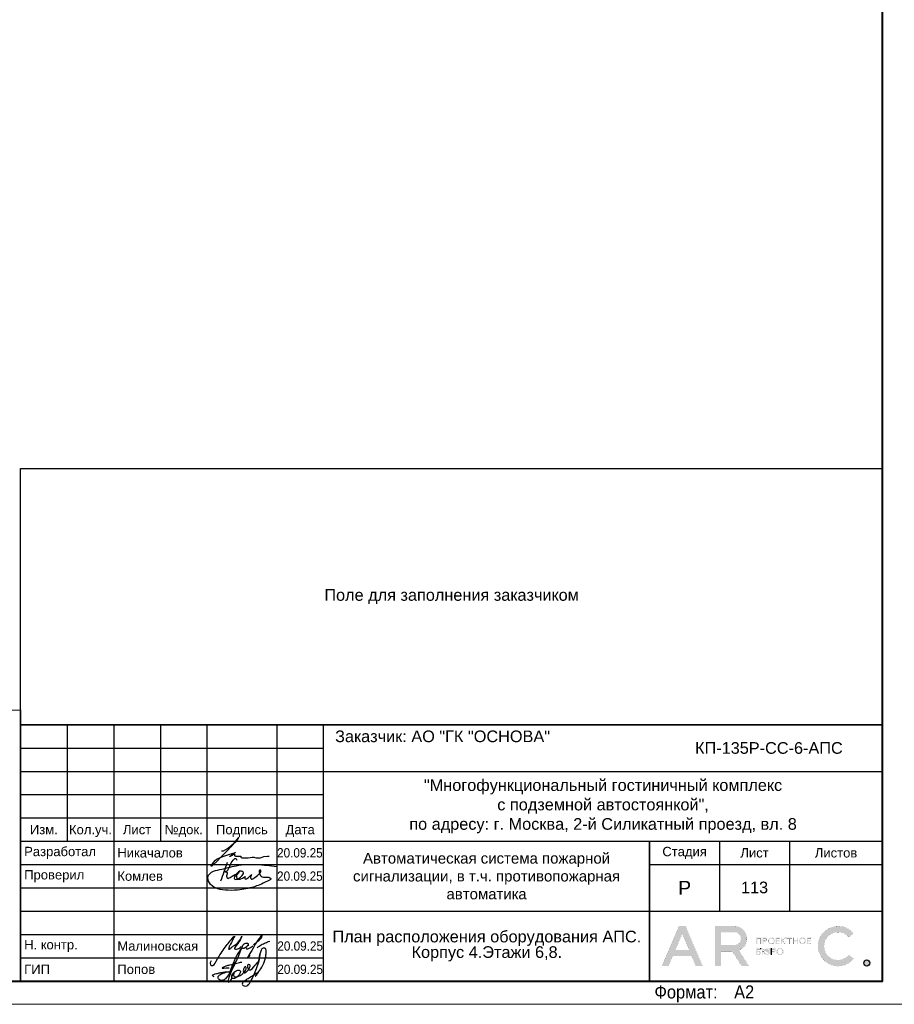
# Model space of a CAD drawing. Header units: millimetres. Extents: x -816133 to 919604, y 87941 to 147341.
# Tile 44 of 256: x -78252 to -59483, y 87941 to 109074. Entities that reach past the tile are written whole.
import ezdxf
from ezdxf.enums import TextEntityAlignment as Align

# ---------------------------------------------------------------- set-up
doc = ezdxf.new("R2010")
doc.units = ezdxf.units.MM
doc.layers.get('Defpoints').update_dxf_attribs({"color": 252})
doc.layers.add('DB CP Оформление', color=7, linetype='Continuous', lineweight=25)
doc.layers.add('Рамка', color=7, linetype='Continuous', lineweight=18)
doc.layers.add('DB CP Подписи', color=7, linetype='Continuous', lineweight=25, true_color=0x0a45f5)
doc.layers.add('Автоматика', color=1, linetype='Continuous')
doc.layers.add('формат', color=250, linetype='Continuous')
doc.styles.add('Arial', font='arial.ttf', dxfattribs={"width": 0.9, "height": 699.9999999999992})
doc.styles.add('CP.Text', font='arial.ttf')
doc.styles.add('CP.Text дата', font='arial.ttf', dxfattribs={"width": 0.9})

# ---------------------------------------------------------------- blocks, each defined once
blk = doc.blocks.new('*U1162')
at = {"color": 0, "lineweight": 0}
blk.add_lwpolyline([(-841, 3.464264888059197e-14), (6.661338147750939e-14, 6.661338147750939e-14), (-1.377945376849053e-14, 594.0000000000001), (-841.0000000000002, 594.0000000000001)], close=True, dxfattribs=at)
at = {"lineweight": 40}
blk.add_lwpolyline([(-821, 5.000000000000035), (-4.999999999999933, 5.000000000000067), (-5.000000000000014, 589.0000000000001), (-821.0000000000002, 589.0000000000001)], close=True, dxfattribs=at)
at = {"style": 'Arial', "width": 0.9}
blk.add_text('Формат:', height=2.8, dxfattribs=at).set_placement((-53.97311837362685, 1.250000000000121))
at = {"style": 'Arial', "width": 0.9, "flags": 8}
blk.add_attdef('FORMAT', (-36.87188609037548, 1.257088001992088), '', height=2.8, dxfattribs=at)
blk = doc.blocks.new('Попов')
at = {"layer": 'DB CP Подписи', "color": 160, "true_color": 0x0a45f5}
for points in [[(7.394956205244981, 7.032094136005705), (4.284556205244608, 0.8400941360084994), (3.982156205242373, 0.4944941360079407), (3.665356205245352, 0.2583778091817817), (3.190156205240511, 0.09837780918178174), (2.801356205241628, 0.2064941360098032), (2.509696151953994, 0.451294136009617), (2.383756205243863, 0.7680941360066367), (2.429696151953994, 0.9984941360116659), (2.62855620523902, 1.243294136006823), (3.319756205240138, 1.603294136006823), (3.895756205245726, 1.848094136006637), (4.370956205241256, 1.992094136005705), (4.918156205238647, 1.992094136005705)], [(7.394956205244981, 7.032094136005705), (6.962956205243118, 6.427294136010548), (4.918156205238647, 1.992094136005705)], [(8.094156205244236, 0.03369413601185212), (8.828556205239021, 0.5520941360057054), (9.980556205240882, 1.272094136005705), (10.85895620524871, 1.761694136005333), (10.41255620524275, 1.084894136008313), (11.57895620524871, 2.611294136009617), (12.16935620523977, 3.84969413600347), (12.471756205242, 4.713694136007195), (12.629696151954, 5.419294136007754), (12.689696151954, 6.2400941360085), (12.54375620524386, 6.945694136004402), (12.34215620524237, 7.075294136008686), (12.03975620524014, 7.075294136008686), (11.64969615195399, 6.6000941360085), (11.379696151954, 5.779294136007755), (11.21895620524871, 4.728094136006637), (10.72935620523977, 3.014494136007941), (9.418956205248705, 0.0336941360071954)], [(5.979696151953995, 4.069175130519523), (4.859696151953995, -0.1216221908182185), (5.311356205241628, 0.624094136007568), (5.311356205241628, 0.8688941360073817), (5.624396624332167, 1.697142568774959), (6.247356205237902, 2.150494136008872), (6.650556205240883, 2.323294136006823), (6.909756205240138, 2.323294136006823), (7.125756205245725, 2.150494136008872), (7.125756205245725, 1.747294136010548), (6.82335620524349, 1.243294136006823), (6.333756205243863, 0.7968941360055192), (5.714556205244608, 0.5088941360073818), (5.412156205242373, 0.5952941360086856), (5.49855620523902, 1.286494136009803), (5.817585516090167, 1.879286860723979), (5.714556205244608, 1.286494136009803), (5.829756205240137, 0.9552941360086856), (6.146556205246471, 0.8832941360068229), (6.794556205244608, 1.012894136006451), (7.528956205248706, 1.459294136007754), (8.119356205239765, 2.064094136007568), (8.407356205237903, 2.510494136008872), (8.407356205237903, 2.899294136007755), (8.320956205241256, 3.028894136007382), (8.090556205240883, 2.956894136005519), (7.816956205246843, 2.366494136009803), (7.816956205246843, 1.963294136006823), (7.989756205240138, 1.776094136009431), (8.364156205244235, 1.891294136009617), (8.82495620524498, 2.323294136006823), (9.055356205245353, 2.697694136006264), (9.271356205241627, 3.302494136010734), (9.012156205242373, 3.561694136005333), (8.882556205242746, 3.561694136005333), (8.709696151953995, 3.3600941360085), (8.709696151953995, 2.978377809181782), (9.039696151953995, 2.408377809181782), (10.349696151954, 3.378377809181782), (11.11969615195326, 4.410259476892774), (11.27818451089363, 5.133235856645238), (11.35539592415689, 5.654323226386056), (11.38831620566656, 5.819447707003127), (11.35539592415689, 5.654323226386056)], [(3.521356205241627, 2.971294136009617), (3.294445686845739, 2.859738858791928), (4.789696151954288, 2.859738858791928)], [(3.521356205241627, 2.971294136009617), (4.126156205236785, 3.244894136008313), (4.932556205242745, 3.475294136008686), (6.444556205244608, 3.835294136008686), (7.495756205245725, 4.080094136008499)], [(1.534156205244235, 0.8688941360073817), (1.303756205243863, 1.041694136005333), (1.217356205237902, 1.214494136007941), (1.447756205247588, 1.416094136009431), (2.038156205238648, 1.603294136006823), (2.815756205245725, 1.761694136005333), (3.506956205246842, 1.876894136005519), (4.357209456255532, 1.989153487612), (4.918156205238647, 1.992094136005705)]]:
    blk.add_spline(points, degree=3, dxfattribs=at)
at = {"layer": 'DB CP Подписи'}
blk.add_spline([(8.094156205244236, 0.03369413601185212), (7.791756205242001, -0.2544480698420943), (7.618956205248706, -0.4847058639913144), (7.618956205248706, -0.8015058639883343), (7.950156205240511, -1.060705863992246), (8.569356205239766, -1.060705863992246), (8.943756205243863, -0.7583058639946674), (9.116556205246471, -0.4991058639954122), (9.418956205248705, 0.0336941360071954)], degree=3, dxfattribs=at)
blk = doc.blocks.new('A$Cf51998ab')
at = {"layer": 'DB CP Подписи'}
for points in [[(2.024743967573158, 7.175397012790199), (0.02474396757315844, 3.175397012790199), (2.524743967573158, 0.1753970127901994), (9.524743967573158, 6.675397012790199), (17.02474396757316, 19.1753970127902), (23.52474396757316, 28.6753970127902), (29.02474396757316, 35.6753970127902), (35.52474396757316, 43.6753970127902), (36.52474396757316, 44.6753970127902), (30.02474396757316, 30.6753970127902), (28.52474396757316, 26.1753970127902), (28.52474396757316, 25.1753970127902), (31.52474396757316, 26.6753970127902), (36.02474396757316, 30.1753970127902), (43.52474396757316, 36.1753970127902), (45.52474396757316, 39.1753970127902), (47.52474396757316, 42.6753970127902), (47.52474396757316, 43.1753970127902), (48.02474396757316, 44.1753970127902), (40.52474396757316, 31.1753970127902), (37.52474396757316, 25.6753970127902), (40.52474396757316, 25.1753970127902), (47.02474396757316, 28.6753970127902), (47.52474396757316, 29.1753970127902)], [(66.52474396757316, 31.6753970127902), (75.02474396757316, 39.1753970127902), (79.02474396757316, 43.6753970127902), (79.52474396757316, 46.6753970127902), (75.02474396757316, 41.6753970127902), (69.02474396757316, 32.6753970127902), (61.02474396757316, 18.6753970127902), (57.02474396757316, 11.6753970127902), (61.52474396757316, 15.6753970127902)], [(57.52474396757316, 34.1753970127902), (54.52474396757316, 34.1753970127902), (50.02474396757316, 31.1753970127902), (49.52474396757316, 26.1753970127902), (54.02474396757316, 27.6753970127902), (56.02474396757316, 29.1753970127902), (58.02474396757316, 33.1753970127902), (57.52474396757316, 34.1753970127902)], [(59.02474396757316, 30.6753970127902), (55.49455854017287, 28.71229258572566), (55.52474396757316, 25.6753970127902), (57.52474396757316, 25.6753970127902), (62.02474396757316, 27.6753970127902), (65.02474396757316, 29.6753970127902), (65.52474396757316, 30.1753970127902)], [(71.80259313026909, 27.23596012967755), (75.18207571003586, 30.02247973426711), (81.43411698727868, 33.40007838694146), (87.77064376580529, 36.27103771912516), (91.06563812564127, 37.45319772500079)]]:
    blk.add_spline(points, degree=3, dxfattribs=at)
blk = doc.blocks.new('Лого')
at = {"layer": 'DB CP Оформление'}
h = blk.add_hatch(color=0, dxfattribs=at)
edge = h.paths.add_edge_path()
edge.add_line((-3.149615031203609, 491.8564630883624), (-2.145539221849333, 491.0307320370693))
edge.add_arc((-5.466713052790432, 493.7619962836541), 4.300000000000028, 39.43316774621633, 320.5668322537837, ccw=False)
edge.add_line((-2.145539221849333, 496.4932605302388), (-3.149615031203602, 495.6675294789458))
edge.add_arc((-5.466713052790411, 493.7619962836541), 3.000000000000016, 39.43316774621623, 320.5668322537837)
edge = h.paths.add_edge_path()
edge.add_arc((0.7039796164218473, 490.1453402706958), 0.65, 0, 360)
h.paths.add_polyline_path([(-38.91856638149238, 496.3972109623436), (-37.43639440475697, 492.9290438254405), (-40.40073835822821, 492.9290438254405)], flags=16)
edge = h.paths.add_edge_path(flags=16)
edge.add_line((-30.56831019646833, 493.9825875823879), (-27.63778042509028, 493.9825875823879))
edge.add_arc((-27.63778042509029, 495.2825875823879), 1.299999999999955, 270.0000000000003, 360.0000000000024)
edge.add_line((-26.33778042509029, 495.2825875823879), (-26.33778042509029, 495.4512324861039))
edge.add_arc((-27.63778042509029, 495.4512324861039), 1.300000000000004, 359.9999999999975, 449.9999999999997)
edge.add_line((-27.63778042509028, 496.7512324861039), (-30.56831019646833, 496.7512324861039))
edge.add_line((-30.56831019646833, 496.7512324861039), (-30.56831019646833, 493.9825875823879))
h.paths.add_polyline_path([(-35.9689509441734, 489.4953402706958), (-36.88082038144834, 491.6290438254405), (-40.956312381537, 491.6290438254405), (-41.8681818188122, 489.4953402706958), (-43.28192242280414, 489.4953402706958), (-39.6254366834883, 498.0512324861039), (-38.21169607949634, 498.0512324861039), (-34.55521034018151, 489.4953402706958)])
edge = h.paths.add_edge_path()
edge.add_line((-30.56831019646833, 489.4953402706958), (-31.86831019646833, 489.4953402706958))
edge.add_line((-31.86831019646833, 489.4953402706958), (-31.86831019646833, 498.0512324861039))
edge.add_line((-31.86831019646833, 498.0512324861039), (-27.63778042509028, 498.0512324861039))
edge.add_arc((-27.63778042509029, 495.4512324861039), 2.600000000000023, 0, 89.99999999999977, ccw=False)
edge.add_line((-25.03778042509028, 495.4512324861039), (-25.03778042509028, 495.2825875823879))
edge.add_arc((-27.63778042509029, 495.2825875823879), 2.600000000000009, -70.23716168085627, 0, ccw=False)
edge.add_line((-26.75864866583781, 492.8357268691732), (-24.6131234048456, 489.4953402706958))
edge.add_line((-24.6131234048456, 489.4953402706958), (-26.15818166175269, 489.4953402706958))
edge.add_line((-26.15818166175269, 489.4953402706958), (-28.20534579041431, 492.6825875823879))
edge.add_line((-28.20534579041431, 492.6825875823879), (-30.56831019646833, 492.6825875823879))
edge.add_line((-30.56831019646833, 492.6825875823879), (-30.56831019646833, 489.4953402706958))
edge = h.paths.add_edge_path(flags=16)
edge.add_line((-21.27053753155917, 492.6928723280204), (-21.27053753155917, 492.5228723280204))
edge.add_arc((-20.82053753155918, 492.5228723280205), 0.4499999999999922, 180.0000000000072, 270.0000000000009)
edge.add_line((-20.82053753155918, 492.0728723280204), (-20.69150461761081, 492.0728723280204))
edge.add_arc((-20.6915046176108, 492.5228723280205), 0.4500000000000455, 269.9999999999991, 359.9999999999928)
edge.add_line((-20.24150461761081, 492.5228723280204), (-20.24150461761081, 492.6928723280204))
edge.add_arc((-20.69150461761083, 492.6928723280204), 0.4500000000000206, 0, 89.99999999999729)
edge.add_line((-20.69150461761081, 493.1428723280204), (-20.82053753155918, 493.1428723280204))
edge.add_arc((-20.82053753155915, 492.6928723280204), 0.4500000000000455, 90.00000000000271, 180)
edge = h.paths.add_edge_path(flags=17)
edge.add_line((-21.62964566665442, 491.9228723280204), (-21.62964566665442, 492.5328723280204))
edge.add_line((-21.62964566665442, 492.5328723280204), (-21.45053753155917, 492.5328723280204))
edge.add_line((-21.45053753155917, 492.5328723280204), (-21.45053753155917, 492.5228723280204))
edge.add_arc((-20.85053753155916, 492.5228723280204), 0.6000000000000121, 180, 269.999999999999)
edge.add_line((-20.85053753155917, 491.9228723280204), (-20.66150461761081, 491.9228723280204))
edge.add_arc((-20.66150461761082, 492.5228723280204), 0.6000000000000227, 270.000000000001, 360)
edge.add_line((-20.06150461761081, 492.5228723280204), (-20.06150461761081, 492.6928723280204))
edge.add_arc((-20.66150461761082, 492.6928723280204), 0.6000000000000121, 0, 89.99999999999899)
edge.add_line((-20.66150461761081, 493.2928723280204), (-20.85053753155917, 493.2928723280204))
edge.add_arc((-20.85053753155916, 492.6928723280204), 0.6000000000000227, 90.00000000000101, 180)
edge.add_line((-21.45053753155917, 492.6928723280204), (-21.45053753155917, 492.6828723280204))
edge.add_line((-21.45053753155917, 492.6828723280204), (-21.62964566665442, 492.6828723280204))
edge.add_line((-21.62964566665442, 492.6828723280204), (-21.62964566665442, 493.2928723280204))
edge.add_line((-21.62964566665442, 493.2928723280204), (-21.80964566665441, 493.2928723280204))
edge.add_line((-21.80964566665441, 493.2928723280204), (-21.80964566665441, 491.9228723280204))
edge.add_line((-21.80964566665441, 491.9228723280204), (-21.62964566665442, 491.9228723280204))
edge = h.paths.add_edge_path(flags=16)
edge.add_line((-18.44160413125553, 492.6928723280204), (-18.44160413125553, 492.5228723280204))
edge.add_arc((-17.99160413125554, 492.5228723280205), 0.4499999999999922, 180.0000000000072, 270.0000000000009)
edge.add_line((-17.99160413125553, 492.0728723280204), (-17.86257121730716, 492.0728723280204))
edge.add_arc((-17.86257121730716, 492.5228723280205), 0.4500000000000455, 269.9999999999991, 359.9999999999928)
edge.add_line((-17.41257121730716, 492.5228723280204), (-17.41257121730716, 492.6928723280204))
edge.add_arc((-17.86257121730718, 492.6928723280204), 0.4500000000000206, 0, 89.99999999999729)
edge.add_line((-17.86257121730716, 493.1428723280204), (-17.99160413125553, 493.1428723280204))
edge.add_arc((-17.99160413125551, 492.6928723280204), 0.4500000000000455, 90.00000000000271, 180)
edge = h.paths.add_edge_path()
edge.add_line((-18.62160413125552, 492.6928723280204), (-18.62160413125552, 492.5228723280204))
edge.add_arc((-18.02160413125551, 492.5228723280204), 0.6000000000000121, 180, 269.999999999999)
edge.add_line((-18.02160413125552, 491.9228723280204), (-17.83257121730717, 491.9228723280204))
edge.add_arc((-17.83257121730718, 492.5228723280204), 0.6000000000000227, 270.000000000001, 360)
edge.add_line((-17.23257121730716, 492.5228723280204), (-17.23257121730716, 492.6928723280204))
edge.add_arc((-17.83257121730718, 492.6928723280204), 0.6000000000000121, 0, 89.99999999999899)
edge.add_line((-17.83257121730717, 493.2928723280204), (-18.02160413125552, 493.2928723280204))
edge.add_arc((-18.02160413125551, 492.6928723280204), 0.6000000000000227, 90.00000000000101, 180)
edge = h.paths.add_edge_path(flags=16)
edge.add_line((-13.61226025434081, 494.9777851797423), (-13.61226025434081, 494.8077851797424))
edge.add_arc((-13.16226025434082, 494.8077851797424), 0.4499999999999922, 180.0000000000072, 270.0000000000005)
edge.add_line((-13.16226025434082, 494.3577851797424), (-13.03322734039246, 494.3577851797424))
edge.add_arc((-13.03322734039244, 494.8077851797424), 0.4500000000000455, 269.9999999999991, 359.9999999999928)
edge.add_line((-12.58322734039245, 494.8077851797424), (-12.58322734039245, 494.9777851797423))
edge.add_arc((-13.03322734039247, 494.9777851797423), 0.4500000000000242, 0, 89.99999999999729)
edge.add_line((-13.03322734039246, 495.4277851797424), (-13.16226025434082, 495.4277851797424))
edge.add_arc((-13.16226025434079, 494.9777851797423), 0.4500000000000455, 90.00000000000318, 180)
edge = h.paths.add_edge_path()
edge.add_line((-13.79226025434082, 494.9777851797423), (-13.79226025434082, 494.8077851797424))
edge.add_arc((-13.19226025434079, 494.8077851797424), 0.6000000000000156, 180, 269.9999999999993)
edge.add_line((-13.19226025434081, 494.2077851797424), (-13.00322734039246, 494.2077851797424))
edge.add_arc((-13.00322734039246, 494.8077851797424), 0.6000000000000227, 270.000000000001, 360)
edge.add_line((-12.40322734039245, 494.8077851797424), (-12.40322734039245, 494.9777851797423))
edge.add_arc((-13.00322734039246, 494.9777851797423), 0.6000000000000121, 0, 89.99999999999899)
edge.add_line((-13.00322734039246, 495.5777851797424), (-13.19226025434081, 495.5777851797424))
edge.add_arc((-13.19226025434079, 494.9777851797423), 0.6000000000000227, 90.00000000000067, 180)
edge = h.paths.add_edge_path(flags=16)
edge.add_line((-20.28705089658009, 494.9777851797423), (-20.28705089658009, 494.8077851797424))
edge.add_arc((-19.8370508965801, 494.8077851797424), 0.4499999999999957, 180.0000000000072, 270.0000000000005)
edge.add_line((-19.83705089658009, 494.3577851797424), (-19.70801798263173, 494.3577851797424))
edge.add_arc((-19.70801798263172, 494.8077851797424), 0.4500000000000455, 269.9999999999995, 359.9999999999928)
edge.add_line((-19.25801798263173, 494.8077851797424), (-19.25801798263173, 494.9777851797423))
edge.add_arc((-19.70801798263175, 494.9777851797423), 0.4500000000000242, 0, 89.99999999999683)
edge.add_line((-19.70801798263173, 495.4277851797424), (-19.83705089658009, 495.4277851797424))
edge.add_arc((-19.83705089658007, 494.9777851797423), 0.4500000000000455, 90.00000000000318, 180)
edge = h.paths.add_edge_path()
edge.add_line((-20.46705089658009, 494.9777851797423), (-20.46705089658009, 494.8077851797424))
edge.add_arc((-19.86705089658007, 494.8077851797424), 0.6000000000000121, 180, 269.999999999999)
edge.add_line((-19.86705089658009, 494.2077851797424), (-19.67801798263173, 494.2077851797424))
edge.add_arc((-19.67801798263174, 494.8077851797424), 0.6000000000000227, 270.000000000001, 360)
edge.add_line((-19.07801798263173, 494.8077851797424), (-19.07801798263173, 494.9777851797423))
edge.add_arc((-19.67801798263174, 494.9777851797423), 0.6000000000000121, 0, 89.99999999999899)
edge.add_line((-19.67801798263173, 495.5777851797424), (-19.86705089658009, 495.5777851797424))
edge.add_arc((-19.86705089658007, 494.9777851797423), 0.6000000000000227, 90.00000000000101, 180)
edge = h.paths.add_edge_path(flags=16)
edge.add_arc((-19.22667760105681, 492.7878723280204), 0.1800000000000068, 270.0000000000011, 360)
edge.add_line((-19.04667760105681, 492.7878723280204), (-19.0466776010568, 492.9328723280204))
edge.add_arc((-19.22667760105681, 492.9328723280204), 0.1800000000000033, 0, 89.99999999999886)
edge.add_line((-19.2266776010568, 493.1128723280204), (-19.63443714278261, 493.1128723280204))
edge.add_line((-19.63443714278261, 493.1128723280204), (-19.6344371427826, 492.6078723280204))
edge.add_line((-19.6344371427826, 492.6078723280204), (-19.22667760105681, 492.6078723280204))
edge = h.paths.add_edge_path()
edge.add_line((-19.63443714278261, 491.9228723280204), (-19.81443714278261, 491.9228723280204))
edge.add_line((-19.81443714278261, 491.9228723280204), (-19.81443714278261, 493.2928723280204))
edge.add_line((-19.81443714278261, 493.2928723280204), (-19.2266776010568, 493.2928723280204))
edge.add_arc((-19.2266776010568, 492.9328723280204), 0.3600000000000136, 0, 89.99999999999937, ccw=False)
edge.add_line((-18.8666776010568, 492.9328723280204), (-18.86667760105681, 492.7878723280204))
edge.add_arc((-19.22667760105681, 492.7878723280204), 0.3600000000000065, -89.99999999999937, 0, ccw=False)
edge.add_line((-19.22667760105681, 492.4278723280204), (-19.63443714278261, 492.4278723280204))
edge.add_line((-19.63443714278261, 492.4278723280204), (-19.63443714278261, 491.9228723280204))
edge = h.paths.add_edge_path(flags=16)
edge.add_line((-22.41432519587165, 492.0728723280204), (-22.81592550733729, 492.0728723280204))
edge.add_line((-22.81592550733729, 492.0728723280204), (-22.81592550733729, 492.5700955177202))
edge.add_line((-22.81592550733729, 492.5700955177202), (-22.41432519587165, 492.5700955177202))
edge.add_arc((-22.41432519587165, 492.3900955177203), 0.17999999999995, -1.807620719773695e-11, 89.99999999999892, ccw=False)
edge.add_line((-22.23432519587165, 492.3900955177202), (-22.23432519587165, 492.2528723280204))
edge.add_arc((-22.41432519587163, 492.2528723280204), 0.1799999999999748, -90.00000000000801, 0, ccw=False)
h.paths.add_polyline_path([(-16.95626591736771, 495.5777851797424), (-17.51223811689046, 494.9677851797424), (-17.55459530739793, 494.9677851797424), (-17.55459530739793, 495.5777851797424), (-17.73459530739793, 495.5777851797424), (-17.73459530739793, 494.2077851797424), (-17.55459530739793, 494.2077851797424), (-17.55459530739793, 494.8177851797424), (-17.47826675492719, 494.8177851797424), (-16.92229455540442, 494.2077851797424), (-16.67874821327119, 494.2077851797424), (-17.32006333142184, 494.9114214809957), (-16.71271957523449, 495.5777851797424)])
edge = h.paths.add_edge_path()
edge.add_line((-22.10894538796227, 493.1128723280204), (-22.8159255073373, 493.1128723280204))
edge.add_line((-22.8159255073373, 493.1128723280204), (-22.81592550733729, 492.7200955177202))
edge.add_line((-22.81592550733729, 492.7200955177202), (-22.41432519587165, 492.7200955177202))
edge.add_arc((-22.41432519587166, 492.3600955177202), 0.3600000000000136, 0, 89.99999999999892, ccw=False)
edge.add_line((-22.05432519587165, 492.3600955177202), (-22.05432519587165, 492.2828723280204))
edge.add_arc((-22.41432519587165, 492.2828723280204), 0.3600000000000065, -89.99999999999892, 0, ccw=False)
edge.add_line((-22.41432519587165, 491.9228723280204), (-23.01592550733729, 491.9228723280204))
edge.add_line((-23.01592550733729, 491.9228723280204), (-23.01592550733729, 493.2928723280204))
edge.add_line((-23.01592550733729, 493.2928723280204), (-22.10894538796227, 493.2928723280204))
edge.add_line((-22.10894538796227, 493.2928723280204), (-22.10894538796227, 493.1128723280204))
h.paths.add_polyline_path([(-15.99401623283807, 495.3977851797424), (-16.45775531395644, 495.3977851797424), (-16.45775531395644, 495.5777851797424), (-15.35027715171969, 495.5777851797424), (-15.35027715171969, 495.3977851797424), (-15.81401623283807, 495.3977851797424), (-15.81401623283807, 494.2077851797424), (-15.99401623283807, 494.2077851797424)])
h.paths.add_polyline_path([(-14.219327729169, 494.9827851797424), (-14.219327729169, 495.5777851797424), (-14.039327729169, 495.5777851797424), (-14.039327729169, 494.2077851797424), (-14.219327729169, 494.2077851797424), (-14.219327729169, 494.8027851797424), (-14.92320967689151, 494.8027851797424), (-14.92320967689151, 494.2077851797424), (-15.10320967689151, 494.2077851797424), (-15.10320967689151, 495.5777851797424), (-14.92320967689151, 495.5777851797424), (-14.92320967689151, 494.9827851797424)])
h.paths.add_polyline_path([(-11.97615986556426, 494.8027851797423), (-11.97615986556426, 494.3877851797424), (-11.30687213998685, 494.3877851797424), (-11.30687213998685, 494.2077851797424), (-12.15615986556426, 494.2077851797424), (-12.15615986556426, 495.5777851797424), (-11.30687213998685, 495.5777851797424), (-11.30687213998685, 495.3977851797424), (-11.97615986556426, 495.3977851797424), (-11.97615986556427, 494.9827851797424), (-11.34484040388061, 494.9827851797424), (-11.34484040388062, 494.8027851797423)])
edge = h.paths.add_edge_path(flags=16)
edge.add_arc((-21.07411837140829, 495.0727851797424), 0.1800000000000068, 270.0000000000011, 360)
edge.add_line((-20.89411837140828, 495.0727851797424), (-20.89411837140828, 495.2177851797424))
edge.add_arc((-21.07411837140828, 495.2177851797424), 0.1800000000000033, 0, 89.99999999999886)
edge.add_line((-21.07411837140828, 495.3977851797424), (-21.48187791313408, 495.3977851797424))
edge.add_line((-21.48187791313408, 495.3977851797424), (-21.48187791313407, 494.8927851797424))
edge.add_line((-21.48187791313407, 494.8927851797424), (-21.07411837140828, 494.8927851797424))
h.paths.add_polyline_path([(-22.81592550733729, 494.2077851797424), (-23.01592550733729, 494.2077851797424), (-23.01592550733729, 495.5777851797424), (-21.90894538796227, 495.5777851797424), (-21.90894538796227, 494.2077851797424), (-22.10894538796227, 494.2077851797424), (-22.10894538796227, 495.3977851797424), (-22.81592550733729, 495.3977851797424)])
h.paths.add_polyline_path([(-18.65095050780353, 494.8027851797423), (-18.65095050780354, 494.3877851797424), (-17.98166278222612, 494.3877851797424), (-17.98166278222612, 494.2077851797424), (-18.83095050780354, 494.2077851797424), (-18.83095050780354, 495.5777851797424), (-17.98166278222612, 495.5777851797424), (-17.98166278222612, 495.3977851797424), (-18.65095050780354, 495.3977851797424), (-18.65095050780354, 494.9827851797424), (-18.01963104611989, 494.9827851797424), (-18.01963104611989, 494.8027851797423)])
edge = h.paths.add_edge_path()
edge.add_line((-21.48187791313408, 494.2077851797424), (-21.66187791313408, 494.2077851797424))
edge.add_line((-21.66187791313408, 494.2077851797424), (-21.66187791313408, 495.5777851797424))
edge.add_line((-21.66187791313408, 495.5777851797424), (-21.07411837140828, 495.5777851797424))
edge.add_arc((-21.07411837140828, 495.2177851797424), 0.3600000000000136, 0, 89.99999999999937, ccw=False)
edge.add_line((-20.71411837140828, 495.2177851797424), (-20.71411837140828, 495.0727851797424))
edge.add_arc((-21.07411837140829, 495.0727851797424), 0.3600000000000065, -89.99999999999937, 0, ccw=False)
edge.add_line((-21.07411837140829, 494.7127851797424), (-21.48187791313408, 494.7127851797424))
edge.add_line((-21.48187791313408, 494.7127851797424), (-21.48187791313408, 494.2077851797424))
edge = h.paths.add_edge_path()
edge.add_line((-19.81443714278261, 493.2928723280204), (-19.81443714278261, 491.9228723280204))
edge.add_line((-22.10894538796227, 493.2928723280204), (-22.10894538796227, 493.1128723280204))
at = {"layer": 'DB CP Оформление', "color": 0}
for p, q in [((-22.10894538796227, 493.2928723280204), (-22.10894538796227, 493.1128723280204)), ((-19.81443714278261, 493.2928723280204), (-19.81443714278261, 491.9228723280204))]:
    blk.add_line(p, q, dxfattribs=at)
at = {"layer": 'DB CP Оформление', "color": 0, "const_width": 0.01}
for points in [[(-35.9689509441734, 489.4953402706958), (-36.88082038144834, 491.6290438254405), (-40.956312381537, 491.6290438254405), (-41.8681818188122, 489.4953402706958), (-43.28192242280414, 489.4953402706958), (-39.6254366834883, 498.0512324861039), (-38.21169607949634, 498.0512324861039), (-34.55521034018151, 489.4953402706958)], [(-38.91856638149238, 496.3972109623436), (-37.43639440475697, 492.9290438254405), (-40.40073835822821, 492.9290438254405)], [(-22.81592550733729, 494.2077851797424), (-23.01592550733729, 494.2077851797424), (-23.01592550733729, 495.5777851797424), (-21.90894538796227, 495.5777851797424), (-21.90894538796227, 494.2077851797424), (-22.10894538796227, 494.2077851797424), (-22.10894538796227, 495.3977851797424), (-22.81592550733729, 495.3977851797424)], [(-18.65095050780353, 494.8027851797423), (-18.65095050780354, 494.3877851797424), (-17.98166278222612, 494.3877851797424), (-17.98166278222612, 494.2077851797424), (-18.83095050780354, 494.2077851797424), (-18.83095050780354, 495.5777851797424), (-17.98166278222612, 495.5777851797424), (-17.98166278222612, 495.3977851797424), (-18.65095050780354, 495.3977851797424), (-18.65095050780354, 494.9827851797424), (-18.01963104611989, 494.9827851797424), (-18.01963104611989, 494.8027851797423)], [(-16.95626591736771, 495.5777851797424), (-17.51223811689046, 494.9677851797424), (-17.55459530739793, 494.9677851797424), (-17.55459530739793, 495.5777851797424), (-17.73459530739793, 495.5777851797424), (-17.73459530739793, 494.2077851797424), (-17.55459530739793, 494.2077851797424), (-17.55459530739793, 494.8177851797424), (-17.47826675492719, 494.8177851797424), (-16.92229455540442, 494.2077851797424), (-16.67874821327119, 494.2077851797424), (-17.32006333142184, 494.9114214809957), (-16.71271957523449, 495.5777851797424)], [(-15.99401623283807, 495.3977851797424), (-16.45775531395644, 495.3977851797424), (-16.45775531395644, 495.5777851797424), (-15.35027715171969, 495.5777851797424), (-15.35027715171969, 495.3977851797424), (-15.81401623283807, 495.3977851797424), (-15.81401623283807, 494.2077851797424), (-15.99401623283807, 494.2077851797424)], [(-14.219327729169, 494.9827851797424), (-14.219327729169, 495.5777851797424), (-14.039327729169, 495.5777851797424), (-14.039327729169, 494.2077851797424), (-14.219327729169, 494.2077851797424), (-14.219327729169, 494.8027851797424), (-14.92320967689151, 494.8027851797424), (-14.92320967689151, 494.2077851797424), (-15.10320967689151, 494.2077851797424), (-15.10320967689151, 495.5777851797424), (-14.92320967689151, 495.5777851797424), (-14.92320967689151, 494.9827851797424)], [(-11.97615986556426, 494.8027851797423), (-11.97615986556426, 494.3877851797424), (-11.30687213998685, 494.3877851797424), (-11.30687213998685, 494.2077851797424), (-12.15615986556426, 494.2077851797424), (-12.15615986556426, 495.5777851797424), (-11.30687213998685, 495.5777851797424), (-11.30687213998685, 495.3977851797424), (-11.97615986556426, 495.3977851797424), (-11.97615986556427, 494.9827851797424), (-11.34484040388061, 494.9827851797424), (-11.34484040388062, 494.8027851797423)]]:
    blk.add_lwpolyline(points, close=True, dxfattribs=at)
for points in [[(-30.56831019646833, 489.4953402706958), (-31.86831019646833, 489.4953402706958), (-31.86831019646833, 498.0512324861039), (-27.63778042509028, 498.0512324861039, -0.414213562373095), (-25.03778042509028, 495.4512324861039), (-25.03778042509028, 495.2825875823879, -0.316436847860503), (-26.75864866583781, 492.8357268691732), (-24.6131234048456, 489.4953402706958), (-26.15818166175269, 489.4953402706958), (-28.20534579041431, 492.6825875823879), (-30.56831019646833, 492.6825875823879)], [(-30.56831019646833, 493.9825875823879), (-27.63778042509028, 493.9825875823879, 0.414213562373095), (-26.33778042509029, 495.2825875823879), (-26.33778042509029, 495.4512324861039, 0.414213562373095), (-27.63778042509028, 496.7512324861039), (-30.56831019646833, 496.7512324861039)], [(-3.149615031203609, 491.8564630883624), (-2.145539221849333, 491.0307320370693, -2.790346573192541), (-2.145539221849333, 496.4932605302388), (-3.149615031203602, 495.6675294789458, 2.790346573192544)], [(-21.48187791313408, 494.2077851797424), (-21.66187791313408, 494.2077851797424), (-21.66187791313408, 495.5777851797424), (-21.07411837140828, 495.5777851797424, -0.4142135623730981), (-20.71411837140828, 495.2177851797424), (-20.71411837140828, 495.0727851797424, -0.4142135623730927), (-21.07411837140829, 494.7127851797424), (-21.48187791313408, 494.7127851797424)], [(-21.07411837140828, 494.8927851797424, 0.4142135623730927), (-20.89411837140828, 495.0727851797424), (-20.89411837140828, 495.2177851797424, 0.4142135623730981), (-21.07411837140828, 495.3977851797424), (-21.48187791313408, 495.3977851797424), (-21.48187791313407, 494.8927851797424)], [(-20.46705089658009, 494.9777851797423), (-20.46705089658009, 494.8077851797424, 0.414213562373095), (-19.86705089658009, 494.2077851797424), (-19.67801798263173, 494.2077851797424, 0.414213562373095), (-19.07801798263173, 494.8077851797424), (-19.07801798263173, 494.9777851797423, 0.414213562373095), (-19.67801798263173, 495.5777851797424), (-19.86705089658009, 495.5777851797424, 0.414213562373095)], [(-20.28705089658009, 494.9777851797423), (-20.28705089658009, 494.8077851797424, 0.414213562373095), (-19.83705089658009, 494.3577851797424), (-19.70801798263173, 494.3577851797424, 0.414213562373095), (-19.25801798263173, 494.8077851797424), (-19.25801798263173, 494.9777851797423, 0.414213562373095), (-19.70801798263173, 495.4277851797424), (-19.83705089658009, 495.4277851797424, 0.414213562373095)], [(-13.79226025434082, 494.9777851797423), (-13.79226025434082, 494.8077851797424, 0.414213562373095), (-13.19226025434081, 494.2077851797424), (-13.00322734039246, 494.2077851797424, 0.414213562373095), (-12.40322734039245, 494.8077851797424), (-12.40322734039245, 494.9777851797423, 0.414213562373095), (-13.00322734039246, 495.5777851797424), (-13.19226025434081, 495.5777851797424, 0.414213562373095)], [(-13.61226025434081, 494.9777851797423), (-13.61226025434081, 494.8077851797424, 0.414213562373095), (-13.16226025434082, 494.3577851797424), (-13.03322734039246, 494.3577851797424, 0.414213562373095), (-12.58322734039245, 494.8077851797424), (-12.58322734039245, 494.9777851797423, 0.414213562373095), (-13.03322734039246, 495.4277851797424), (-13.16226025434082, 495.4277851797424, 0.414213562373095)], [(-22.10894538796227, 493.1128723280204), (-22.8159255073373, 493.1128723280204), (-22.81592550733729, 492.7200955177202), (-22.41432519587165, 492.7200955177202, -0.4142135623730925), (-22.05432519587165, 492.3600955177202), (-22.05432519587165, 492.2828723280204, -0.4142135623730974), (-22.41432519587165, 491.9228723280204), (-23.01592550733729, 491.9228723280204), (-23.01592550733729, 493.2928723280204), (-22.10894538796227, 493.2928723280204)], [(-22.41432519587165, 492.0728723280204), (-22.81592550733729, 492.0728723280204), (-22.81592550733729, 492.5700955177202), (-22.41432519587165, 492.5700955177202, -0.4142135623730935), (-22.23432519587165, 492.3900955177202), (-22.23432519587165, 492.2528723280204, -0.4142135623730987)], [(-21.62964566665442, 491.9228723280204), (-21.62964566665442, 492.5328723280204), (-21.45053753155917, 492.5328723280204), (-21.45053753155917, 492.5228723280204, 0.414213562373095), (-20.85053753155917, 491.9228723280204), (-20.66150461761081, 491.9228723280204, 0.414213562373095), (-20.06150461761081, 492.5228723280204), (-20.06150461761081, 492.6928723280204, 0.414213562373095), (-20.66150461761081, 493.2928723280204), (-20.85053753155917, 493.2928723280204, 0.414213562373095), (-21.45053753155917, 492.6928723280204), (-21.45053753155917, 492.6828723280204), (-21.62964566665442, 492.6828723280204), (-21.62964566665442, 493.2928723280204), (-21.80964566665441, 493.2928723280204), (-21.80964566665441, 491.9228723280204)], [(-21.27053753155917, 492.6928723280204), (-21.27053753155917, 492.5228723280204, 0.414213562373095), (-20.82053753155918, 492.0728723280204), (-20.69150461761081, 492.0728723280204, 0.414213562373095), (-20.24150461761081, 492.5228723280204), (-20.24150461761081, 492.6928723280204, 0.414213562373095), (-20.69150461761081, 493.1428723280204), (-20.82053753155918, 493.1428723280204, 0.414213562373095)], [(-19.63443714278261, 491.9228723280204), (-19.81443714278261, 491.9228723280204), (-19.81443714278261, 493.2928723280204), (-19.2266776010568, 493.2928723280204, -0.4142135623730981), (-18.8666776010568, 492.9328723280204), (-18.86667760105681, 492.7878723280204, -0.4142135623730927), (-19.22667760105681, 492.4278723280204), (-19.63443714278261, 492.4278723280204)], [(-19.22667760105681, 492.6078723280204, 0.4142135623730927), (-19.04667760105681, 492.7878723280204), (-19.0466776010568, 492.9328723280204, 0.4142135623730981), (-19.2266776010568, 493.1128723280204), (-19.63443714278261, 493.1128723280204), (-19.6344371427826, 492.6078723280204)], [(-18.62160413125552, 492.6928723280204), (-18.62160413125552, 492.5228723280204, 0.414213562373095), (-18.02160413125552, 491.9228723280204), (-17.83257121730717, 491.9228723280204, 0.414213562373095), (-17.23257121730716, 492.5228723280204), (-17.23257121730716, 492.6928723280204, 0.414213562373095), (-17.83257121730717, 493.2928723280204), (-18.02160413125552, 493.2928723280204, 0.414213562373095)], [(-18.44160413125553, 492.6928723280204), (-18.44160413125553, 492.5228723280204, 0.414213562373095), (-17.99160413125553, 492.0728723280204), (-17.86257121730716, 492.0728723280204, 0.414213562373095), (-17.41257121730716, 492.5228723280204), (-17.41257121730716, 492.6928723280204, 0.414213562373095), (-17.86257121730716, 493.1428723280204), (-17.99160413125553, 493.1428723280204, 0.414213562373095)]]:
    blk.add_lwpolyline(points, format="xyb", close=True, dxfattribs=at)
at = {"layer": 'DB CP Оформление', "color": 0}
blk.add_circle((0.7039796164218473, 490.1453402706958), 0.65, dxfattribs=at)
at = {"layer": 'Defpoints', "color": 0}
blk.add_lwpolyline([(-45.89650028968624, 501.2732863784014), (4.103499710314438, 501.2732863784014), (4.103499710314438, 486.2732863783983), (-45.89650028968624, 486.2732863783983)], close=True, dxfattribs=at)
blk = doc.blocks.new('A$C5BE547C8')
at = {"layer": 'DB CP Подписи', "color": 160, "true_color": 0x0a45f5}
for points in [[(12.77064067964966, 273.4620631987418), (54.9465189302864, 284.4855278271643), (94.154754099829, 355.2698806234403), (190.2780455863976, 461.4464249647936), (197.8667517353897, 439.9583000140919)], [(553.6754189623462, 292.4671654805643), (541.1363445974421, 294.8536106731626), (543.5881781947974, 221.3447915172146), (618.3679039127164, 188.8783703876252), (688.8570107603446, 181.5274854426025), (702.341915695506, 169.2760206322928), (655.1448083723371, 128.8461685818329), (445.8771119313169, 43.72502877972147), (210.5232081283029, -1.356840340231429), (25.1820216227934, -2.336883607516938), (-119.9528827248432, 30.00445333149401), (-207.229957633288, 105.4676031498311), (-226.8427679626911, 202.491644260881), (-177.8107121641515, 263.2541753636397), (-54.24994114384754, 301.4757719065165), (189.9297362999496, 360.2782164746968), (498.8316938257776, 377.9189649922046), (787.0024744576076, 349.3846527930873)], [(-36.17550682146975, 134.4371501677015), (61.71678818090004, 412.4869762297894)], [(240.4512582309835, 278.160545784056), (216.6761126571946, 242.9138925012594), (193.0570860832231, 200.9501308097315), (214.3763311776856, 163.8837520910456), (260.4151262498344, 165.1061032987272), (324.2741268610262, 195.7046833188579), (317.2758679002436, 178.2197674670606), (323.3993369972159, 165.9803596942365), (371.5122399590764, 186.0879841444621), (421.3747226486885, 228.0517155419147), (401.2547955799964, 186.9622102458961), (414.3764636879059, 162.4833644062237), (464.2389463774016, 183.4652452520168), (539.4700353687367, 247.2851138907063), (556.5207641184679, 274.5734312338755), (553.6754189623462, 292.4671654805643)], [(12.77064067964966, 273.4620631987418), (53.68175455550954, 259.2054039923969), (47.35787273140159, 207.3811667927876), (60.00563637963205, 173.2529950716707), (97.94904722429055, 183.3650324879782)], [(97.94904722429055, 183.3650324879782), (177.0679458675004, 224.8184770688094), (161.8986921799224, 163.5096667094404), (207.1457470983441, 161.4226177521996), (266.314922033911, 204.5548820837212), (296.9437179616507, 255.3396693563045), (253.785020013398, 280.3842265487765), (197.7158576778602, 243.8061435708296), (177.076149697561, 224.897245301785)]]:
    blk.add_spline(points, degree=3, dxfattribs=at)
blk = doc.blocks.new('Никачалов')
blk.add_lwpolyline([(-307.2528087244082, -10.52482762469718), (-266.7209943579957, -10.52482762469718), (-217.2917009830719, 12.19796214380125), (-151.053767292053, 56.65713122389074), (-104.5903002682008, 97.1639252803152), (-42.3079472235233, 148.5397506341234), (-2.762450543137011, 181.1417946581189), (25.90605847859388, 213.7455219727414), (43.7010164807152, 235.4819012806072), (55.56432182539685, 255.2404097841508), (61.49597449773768, 269.0720390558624), (48.64291482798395, 267.0958515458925), (20.96416013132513, 227.5771512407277), (-26.48906123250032, 171.2625404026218), (-43.29770154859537, 147.551656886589), (-106.566372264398, 73.45304175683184), (-171.8145516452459, 1.330614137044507), (-320.1058683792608, -151.8054015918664), (-406.1148320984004, -241.7118334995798), (-487.1818974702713, -312.8461673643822), (-518.8162328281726, -343.4720238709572), (-528.703466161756, -345.4482113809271), (-526.7239574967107, -334.5808633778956), (-516.8401608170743, -316.7968590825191), (-494.0998678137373, -283.2067213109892), (-477.294664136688, -261.4703420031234), (-435.7730954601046, -217.0111729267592), (-400.1831794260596, -188.3598206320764), (-362.6171914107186, -168.6013121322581), (-318.1297963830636, -150.8173078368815), (-234.0969046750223, -118.213580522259), (-154.0195936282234, -90.55032198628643), (-5.728276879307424, -52.01971543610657), (-125.3510846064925, -134.0213973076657), (-130.2929829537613, -133.0333035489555), (-128.316910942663, -131.0571160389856), (-95.39726961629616, -111.8204287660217), (-59.85203000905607, -95.76348443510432), (-27.71938084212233, -87.49177623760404), (-25.77080201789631, -90.41229184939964), (-29.66795968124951, -102.5757764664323), (-30.15252690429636, -110.3610126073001), (-29.17995580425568, -115.7122051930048), (-24.3102270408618, -121.0650810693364), (-17.49535610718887, -123.4974413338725), (-8.24390245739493, -125.9314848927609), (2.468126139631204, -127.3909010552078), (14.15272583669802, -127.3909010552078), (101.7906602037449, -127.3909010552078), (105.0348549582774, -129.2711407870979), (104.8664592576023, -152.815378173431), (110.9218312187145, -158.3651994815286), (128.4246742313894, -163.9133375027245), (156.4780234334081, -166.202617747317), (264.0107071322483, -165.9518068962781), (307.6251938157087, -158.1497378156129), (346.3905716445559, -151.961947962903), (383.8122205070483, -151.961947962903), (403.5351374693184, -158.7119581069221), (436.9152894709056, -161.67118948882), (526.11689822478, -161.927050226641), (598.5373598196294, -138.5208429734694), (676.6111056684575, -125.8742528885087), (713.761259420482, -126.4129070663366)])
blk = doc.blocks.new('ауацуа')
at = {"layer": 'DB CP Оформление'}
for p, q in [((-901444.4389830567, -47611.55045884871), (-882944.4389830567, -47611.55045884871)), ((-901444.4389830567, -53111.55045884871), (-901444.4389830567, -47611.55045884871)), ((-900444.4389830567, -47611.55045884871), (-900444.4389830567, -50111.55045884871)), ((-899444.4389830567, -47611.55045884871), (-899444.4389830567, -53111.55045884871)), ((-898444.4389830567, -47611.55045884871), (-898444.4389830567, -50111.55045884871)), ((-897444.4389830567, -47611.55045884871), (-897444.4389830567, -53111.55045884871)), ((-895944.4389830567, -47611.55045884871), (-895944.4389830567, -53111.55045884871)), ((-894944.4389830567, -53111.55045884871), (-894944.4389830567, -47612.58197722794)), ((-901444.4389830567, -48111.55045884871), (-894944.4389830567, -48111.55045884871)), ((-901444.4389830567, -48611.55045884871), (-894944.4389830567, -48611.55045884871)), ((-894944.4389830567, -48611.55045884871), (-882944.4389830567, -48611.55045884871)), ((-901444.4389830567, -49111.55045884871), (-894944.4389830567, -49111.55045884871)), ((-901444.4389830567, -49611.55045884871), (-894944.4389830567, -49611.55045884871)), ((-901444.4389830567, -50111.55045884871), (-882944.4389830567, -50111.55045884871)), ((-887944.4389830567, -53111.55045884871), (-887944.4389830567, -50111.55045884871)), ((-887944.4389830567, -50111.55045884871), (-887944.4389830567, -53111.55045884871)), ((-886444.4389830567, -50111.55045884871), (-886444.4389830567, -51611.55045884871)), ((-884944.4389830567, -50111.55045884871), (-884944.4389830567, -51611.55045884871)), ((-901444.4389830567, -50611.55045884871), (-894944.4389830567, -50611.55045884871)), ((-887944.4389830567, -50611.55045884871), (-882944.4389830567, -50611.55045884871)), ((-901444.4389830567, -51111.55045884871), (-894944.4389830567, -51111.55045884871)), ((-901444.4389830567, -51611.55045884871), (-894944.4389830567, -51611.55045884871)), ((-894944.4389830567, -51611.55045884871), (-882944.4389830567, -51611.55045884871)), ((-901444.4389830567, -52111.55045884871), (-894944.4389830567, -52111.55045884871)), ((-901444.4389830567, -52611.55045884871), (-894944.4389830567, -52611.55045884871)), ((-901444.4389830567, -53111.55045884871), (-882944.4389830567, -53111.55045884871))]:
    blk.add_line(p, q, dxfattribs=at)
at = {"layer": 'DB CP Оформление', "ltscale": 100}
blk.add_line((-882944.4389830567, -53111.55045884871), (-882944.4389830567, -47611.55045884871), dxfattribs=at)
at = {"layer": 'DB CP Оформление'}
blk.add_lwpolyline([(-887944.4389830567, -51611.55045884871), (-882944.4389830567, -51611.55045884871), (-882944.4389830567, -53111.55045884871), (-887944.4389830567, -53111.55045884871)], close=True, dxfattribs=at)
at = {"layer": 'DB CP Оформление', "color": 0, "xscale": 100, "yscale": 100, "zscale": 100}
blk.add_blockref('Лого', (-883354.7889540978, -101738.8790966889), dxfattribs=at)
at = {"layer": 'DB CP Подписи'}
blk.add_blockref('Никачалов', (-896824.2117446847, -50303.85781468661), dxfattribs=at)
at = {"layer": 'DB CP Подписи', "color": 160, "true_color": 0x0a45f5, "xscale": 1.445624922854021, "yscale": 1.445624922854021, "zscale": 1.445624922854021}
blk.add_blockref('A$C5BE547C8', (-897091.0831624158, -51157.1531102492), dxfattribs=at)
at = {"layer": 'DB CP Подписи'}
for name, p, xscale, yscale, zscale in [('A$Cf51998ab', (-897379.3541802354, -52782.28930560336), 14.0625, 14.0625, 14.0625), ('Попов', (-897444.4389830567, -53111.55045884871), 100, 100, 100)]:
    blk.add_blockref(name, p, dxfattribs=dict(at, xscale=xscale, yscale=yscale, zscale=zscale))
at = {"layer": 'DB CP Оформление', "style": 'CP.Text'}
for s, p in [('Изм.', (-900944.4389830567, -49861.55045884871)), ('Кол.уч.', (-899944.4389830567, -49861.55045884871)), ('Лист', (-898944.4389830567, -49861.55045884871)), ('№док.', (-897944.4389830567, -49861.55045884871)), ('Подпись', (-896694.4389830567, -49861.55045884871)), ('Дата', (-895444.4389830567, -49861.55045884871))]:
    blk.add_text(s, height=200, dxfattribs=at).set_placement(p, align=Align.MIDDLE_CENTER)
at = {"layer": 'DB CP Оформление'}
for s, insert, char_height, width, attachment_point, style in [('\\pxi1,t1;Заказчик: АО "ГК "ОСНОВА"', (-894944.4389830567, -47861.55045884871), 250, 8500, 4, 'CP.Text'), ('КП-135Р-СС-6-АПС', (-886970.4668877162, -48111.55045884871), 250, 3500.000000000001, 4, 'CP.Text'), ('"Многофункциональный гостиничный комплекс ^Jс подземной автостоянкой", \\Pпо адресу: г. Москва, 2-й Силикатный проезд, вл. 8', (-888944.4389830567, -49361.55045884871), 250, 12000, 5, 'CP.Text'), (' Разработал', (-901444.4389830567, -50361.55045884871), 200, 1999.999999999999, 4, 'CP.Text'), (' Никачалов', (-899444.4389830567, -50361.55045884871), 200, 1999.999999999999, 4, 'CP.Text'), ('20.09.25', (-895450.4190462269, -50361.55045884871), 200, 1000, 5, 'CP.Text дата'), ('Стадия', (-887194.4389830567, -50361.55045884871), 200, 1499.999999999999, 5, 'CP.Text'), ('Лист', (-885694.4389830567, -50361.55045884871), 200, 1499.999999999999, 5, 'CP.Text'), ('Листов', (-883944.4389830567, -50361.55045884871), 200, 2000, 5, 'CP.Text'), ('\\pxl0.2375,r0.2375;Автоматическая система пожарной сигнализации, в т.ч. противопожарная автоматика', (-891444.4389830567, -50861.55045884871), 230, 6999.999999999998, 5, 'CP.Text'), (' Проверил', (-901444.4389830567, -50861.55045884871), 200, 1999.999999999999, 4, 'CP.Text'), (' Комлев', (-899444.4389830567, -50861.55045884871), 200, 1999.999999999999, 4, 'CP.Text'), ('20.09.25', (-895450.4190462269, -50861.55045884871), 200, 1000, 5, 'CP.Text дата'), ('Р', (-887194.4389830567, -51111.55045884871), 300, 1499.999999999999, 5, 'CP.Text'), (' Н. контр.', (-901444.4389830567, -52361.55045884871), 200, 1999.999999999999, 4, 'CP.Text'), (' Малиновская', (-899444.4389830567, -52361.55045884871), 200, 1999.999999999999, 4, 'CP.Text'), ('20.09.25', (-895444.4389830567, -52361.55045884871), 200, 1000, 5, 'CP.Text дата'), (' ГИП', (-901444.4389830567, -52861.55045884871), 200, 1999.999999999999, 4, 'CP.Text'), (' Попов', (-899444.4389830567, -52861.55045884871), 200, 1999.999999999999, 4, 'CP.Text'), ('20.09.25', (-895444.4389830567, -52861.55045884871), 200, 1000, 5, 'CP.Text дата')]:
    blk.add_mtext(s, dxfattribs=dict(at, insert=insert, char_height=char_height, width=width, attachment_point=attachment_point, style=style))

msp = doc.modelspace()

# ---------------------------------------------------------------- linework, layer by layer
at = {"layer": 'Defpoints'}
msp.add_line((-78233.46648625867, 93941.01673469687), (-78233.46648625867, 99441.01673469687), dxfattribs=at)
at = {"layer": 'Defpoints', "color": 0, "lineweight": 18, "ltscale": 0.008333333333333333}
msp.add_line((-70830.27682656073, 93933.32782162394), (-59733.4664154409, 93933.32782162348), dxfattribs=at)
at = {"layer": 'Defpoints'}
for points in [[(-78233.4664154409, 99441.01668652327), (-59733.4664154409, 99441.01668652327), (-59733.4664154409, 93941.01668654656), (-78233.4664154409, 93941.01668654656)], [(-78233.4664154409, 93941.01668654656), (-59733.4664154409, 93941.01668654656), (-59733.4664154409, 88441.01668656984), (-78233.4664154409, 88441.01668656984)]]:
    msp.add_lwpolyline(points, close=True, dxfattribs=at)
at = {"layer": 'Defpoints', "color": 3, "lineweight": 30}
msp.add_lwpolyline([(-86896.4664154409, 94252.01668656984), (-78233.4664154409, 94263.01668656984), (-78233.4664154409, 88441.01668656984), (-86896.4664154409, 88430.01668656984)], close=True, dxfattribs=at)
at = {"layer": 'Рамка'}
msp.add_line((-78233.4664154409, 88441.01668656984), (-59733.4664154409, 88441.01668656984), dxfattribs=at)

# ---------------------------------------------------------------- block references
msp.add_blockref('ауацуа', (823210.9725676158, 141552.5671454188))
at = {"layer": 'формат', "xscale": 100, "yscale": 100, "zscale": 100}
msp.add_blockref('*U1162', (-59233.4664154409, 87941.01668656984), dxfattribs=at).add_auto_attribs({'FORMAT': 'А2'})

# ---------------------------------------------------------------- texts
at = {"layer": 'Defpoints', "insert": (-68983.46648625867, 96691.01673469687), "char_height": 250, "width": 18500, "attachment_point": 5, "style": 'CP.Text'}
msp.add_mtext('\\pxl0.2375,r0.2375;Поле для заполнения заказчиком', dxfattribs=at)
at = {"layer": 'Автоматика', "color": 7, "insert": (-68227.18370844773, 89191.01668657), "char_height": 250, "width": 6999.999999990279, "attachment_point": 5, "line_spacing_factor": 0.8, "style": 'CP.Text'}
msp.add_mtext('\\pxqc;План расположения оборудования АПС.\\P\\pq*;Корпус 4.Этажи 6,8.', dxfattribs=at)
at = {"layer": 'Рамка', "style": 'CP.Text'}
msp.add_text('113', height=250, dxfattribs=at).set_placement((-62482.85502923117, 90449.390463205), align=Align.MIDDLE_CENTER)

doc.saveas('drawing.dxf')
